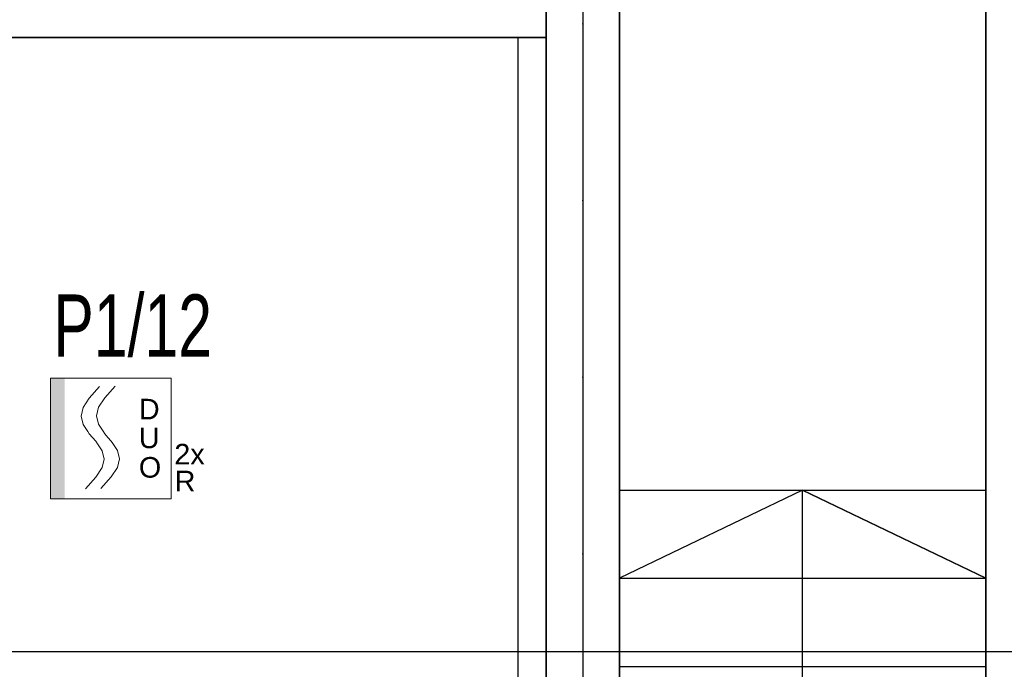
# Model space of a CAD drawing. Header units: millimetres. Extents: x -7023 to 53801, y 9849 to 33561.
# Tile 50 of 256: x 8721 to 9056, y 18916 to 19137. Entities that reach past the tile are written whole.
import ezdxf

# ---------------------------------------------------------------- set-up
doc = ezdxf.new("R2010")
doc.units = ezdxf.units.MM
doc.linetypes.add('ACAD_ISO03W100', pattern=[30, 12, -18])
doc.linetypes.add('DASHDOTX2', pattern=[2, 1, -0.5, 0, -0.5])
doc.layers.get('0').update_dxf_attribs({"lineweight": 9})
doc.layers.add('.IE_podklad', color=252, linetype='Continuous')
for name, color, linetype, lineweight in [('PA_Instalacja pożarowa', 1, 'Continuous', 5), ('PA_Instalacja pożarowa_opis', 7, 'Continuous', 5), ('PROJEKT osie', 251, 'DASHDOTX2', 9)]:
    doc.layers.add(name, color=color, linetype=linetype, lineweight=lineweight)
doc.styles.add('q-arch-ARIAL01', font='arial.ttf', dxfattribs={"width": 0.7})
doc.styles.get("Standard").update_dxf_attribs({"font": 'arial.ttf'})

# ---------------------------------------------------------------- blocks, each defined once
blk = doc.blocks.new('OSIE DOMKU')
at = {"layer": 'PROJEKT osie', "ltscale": 30}
blk.add_line((-30336.49, 6224.51), (-30336.49, 4137.08), dxfattribs=at)
at = {"layer": 'PROJEKT osie', "ltscale": 25}
blk.add_line((-33194.97, 5184.65), (-29895.99, 5184.65), dxfattribs=at)
blk = doc.blocks.new('*U72')
at = {"color": 1, "lineweight": 5}
blk.add_text('R', height=7, dxfattribs=at).set_placement((21.74, -17.95))
at = {"color": 1}
blk.add_wipeout([(-20.5, -20.5), (20.5, -20.5), (20.5, 20.5), (-20.5, 20.5)], dxfattribs=at)
at = {"lineweight": 5}
h = blk.add_hatch(color=1, dxfattribs=at)
h.paths.add_polyline_path([(-15.7, 0), (-15.7, 20.5), (-20.5, 20.5), (-20.5, 0)])
h.paths.add_polyline_path([(-15.7, -20.5), (-15.7, 0), (-20.5, 0), (-20.5, -20.5)])
at = {"color": 1, "linetype": 'Continuous', "lineweight": 5}
for p, q in [((-7.3, 13.76), (-3.78, 17.69)), ((-2.07, 13.86), (1.45, 17.79)), ((-9.41, 10.54), (-7.3, 13.76)), ((-4.18, 10.63), (-2.07, 13.86)), ((-10.11, 7.66), (-9.41, 10.54)), ((-4.89, 7.76), (-4.18, 10.63)), ((-9.41, 4.79), (-10.11, 7.66)), ((-4.18, 4.89), (-4.89, 7.76)), ((-7.84, 2.39), (-9.41, 4.79)), ((-2.61, 2.48), (-4.18, 4.89)), ((-7.3, 1.56), (-7.84, 2.39)), ((-6.18, 0.32), (-7.3, 1.56)), ((-6.18, 0.32), (-5.06, -0.93)), ((-2.07, 1.66), (-2.61, 2.48)), ((-0.95, 0.41), (-2.07, 1.66)), ((-0.95, 0.41), (0.16, -0.84)), ((-5.06, -0.93), (-4.52, -1.75)), ((-4.52, -1.75), (-2.95, -4.16)), ((0.16, -0.84), (0.7, -1.66)), ((0.7, -1.66), (2.27, -4.06)), ((-2.95, -4.16), (-2.25, -7.03)), ((2.27, -4.06), (2.98, -6.94)), ((-2.95, -9.9), (-5.06, -13.13)), ((-2.25, -7.03), (-2.95, -9.9)), ((2.27, -9.81), (0.16, -13.04)), ((2.98, -6.94), (2.27, -9.81)), ((-5.06, -13.13), (-8.58, -17.06)), ((0.16, -13.04), (-3.36, -16.97))]:
    blk.add_line(p, q, dxfattribs=at)
at = {"color": 1, "lineweight": 5}
blk.add_lwpolyline([(-20.5, 20.5), (20.5, 20.5), (20.5, -20.5), (-20.5, -20.5)], close=True, dxfattribs=at)
for s, p in [('D', (9.56, 6.52)), ('U', (9.56, -3.26)), ('2x', (21.62, -8.81)), ('O', (9.56, -13.29))]:
    blk.add_text(s, height=7, dxfattribs=at).set_placement(p)
at = {"color": 1, "flags": 7}
blk.add_attdef('DUO-6046', (13.18, -19.1), '', height=0.7, dxfattribs=at)

msp = doc.modelspace()

# ---------------------------------------------------------------- linework, layer by layer
at = {"layer": '.IE_podklad', "ltscale": 30}
msp.add_line((8912.58, 19961.54), (8912.58, 17874.11), dxfattribs=at)
at = {"layer": '.IE_podklad', "linetype": 'ACAD_ISO03W100', "lineweight": 30, "ltscale": 0.4}
msp.add_line((8925.06, 19787.05), (8925.06, 18133.37), dxfattribs=at)
at = {"layer": '.IE_podklad', "lineweight": 35}
for p, q in [((8900.06, 18523.76), (8900.06, 19717.61)), ((8925.06, 19692.61), (8925.06, 18523.76)), ((9049.57, 18514.06), (9049.57, 19422.59)), ((8900.06, 19130.61), (8542.99, 19130.61))]:
    msp.add_line(p, q, dxfattribs=at)
at = {"layer": '.IE_podklad'}
msp.add_line((8890.6, 18348.06), (8890.6, 19130.61), dxfattribs=at)
at = {"layer": '.IE_podklad', "ltscale": 10}
for p, q in [((8925.06, 18976.61), (9049.57, 18976.61)), ((8987.31, 18976.61), (8925.06, 18946.61)), ((8987.31, 18885.94), (8987.31, 18976.61)), ((8987.31, 18976.61), (9049.57, 18946.61)), ((9049.57, 18946.61), (8987.31, 18976.61)), ((8925.06, 18946.61), (9049.57, 18946.61)), ((8925.06, 18916.61), (9049.57, 18916.61))]:
    msp.add_line(p, q, dxfattribs=at)
at = {"layer": '.IE_podklad', "ltscale": 25}
msp.add_line((6054.1, 18921.68), (9353.09, 18921.68), dxfattribs=at)

# ---------------------------------------------------------------- block references
at = {"layer": '.IE_podklad'}
msp.add_blockref('OSIE DOMKU', (39249.07, 13737.03), dxfattribs=at)

# ---------------------------------------------------------------- texts
at = {"layer": 'PA_Instalacja pożarowa_opis', "style": 'q-arch-ARIAL01', "width": 0.7}
msp.add_text('P1/12', height=21.14, dxfattribs=at).set_placement((8732.42, 19022.02, 0))

# ---------------------------------------------------------------- next in the draw order: block references
at = {"layer": 'PA_Instalacja pożarowa', "rotation": 360}
msp.add_blockref('*U72', (8751.99, 18994.14), dxfattribs=at)

doc.saveas('drawing.dxf')
